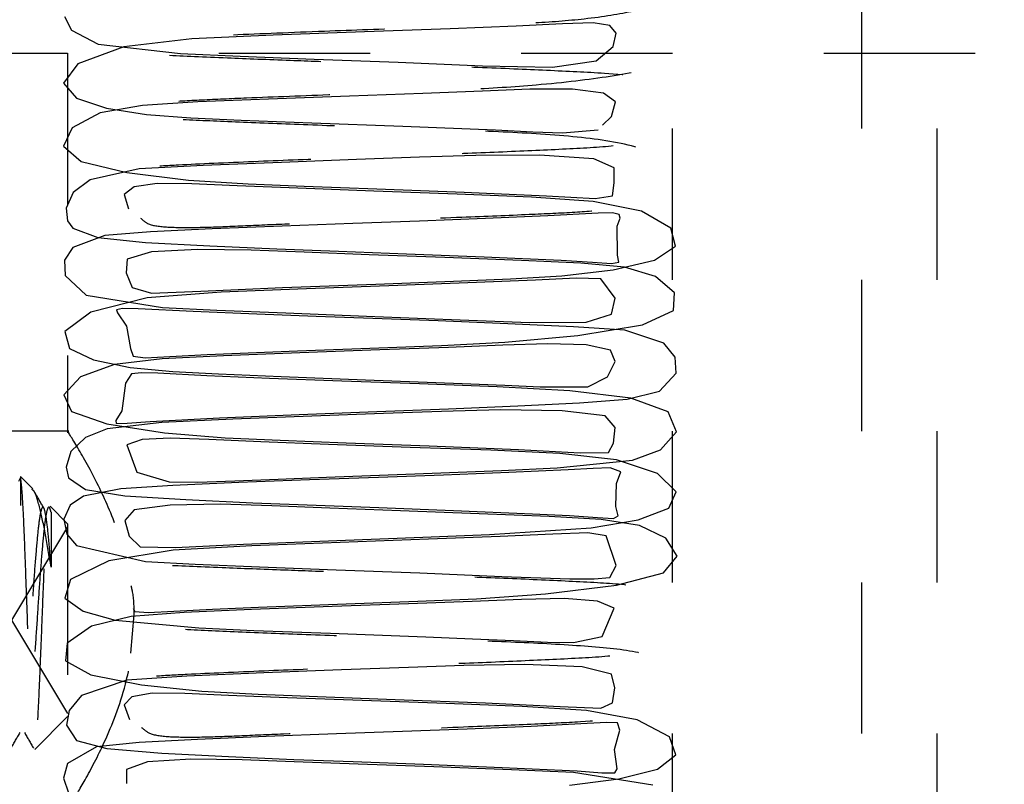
# Model space of a CAD drawing. Header units: inches. Extents: x 1772 to 2706, y -534 to -52.
# Tile 136 of 256: x 1873.897 to 1874.548, y -441.435 to -440.929. Entities that reach past the tile are written whole.
import ezdxf

# ---------------------------------------------------------------- set-up
doc = ezdxf.new("R2010")
doc.units = ezdxf.units.IN
doc.header["$LTSCALE"] = 0.5
doc.header["$MEASUREMENT"] = 0
doc.linetypes.add('HIDDEN', pattern=[0.225, 0.15, -0.075])
doc.layers.add('SID-M-H', color=4, linetype='HIDDEN')

msp = doc.modelspace()

# ---------------------------------------------------------------- linework, layer by layer
at = {"layer": 'SID-M-H'}
for p, q in [((1874.45341, -434.10102), (1874.45341, -441.60102)), ((1873.92631, -440.92684), (1873.93104, -440.93602)), ((1873.93104, -440.93602), (1873.94853, -440.94528)), ((1874.18125, -440.93495), (1874.12479, -440.93705)), ((1874.22498, -440.93318), (1874.18125, -440.93495)), ((1874.25559, -440.93174), (1874.22498, -440.93318)), ((1874.27582, -440.93114), (1874.25559, -440.93174)), ((1874.28686, -440.93294), (1874.27582, -440.93114)), ((1874.29106, -440.93793), (1874.28686, -440.93294)), ((1874.0105, -440.9416), (1873.96558, -440.94698)), ((1874.06433, -440.93918), (1874.0105, -440.9416)), ((1874.12479, -440.93705), (1874.06433, -440.93918)), ((1874.28915, -440.94672), (1874.29106, -440.93793)), ((1873.96558, -440.94698), (1873.93507, -440.95822)), ((1873.94853, -440.94528), (1874.00315, -440.95138)), ((1874.27782, -440.95626), (1874.28915, -440.94672)), ((1873.62841, -440.95102), (1876.00341, -440.95102)), ((1873.92841, -440.95102), (1873.92841, -441.20225)), ((1874.00315, -440.95138), (1874.04252, -440.95317)), ((1874.04252, -440.95317), (1874.09139, -440.95509)), ((1874.09139, -440.95509), (1874.14698, -440.95718)), ((1874.24899, -440.96043), (1874.27782, -440.95626)), ((1874.32841, -441.70102), (1874.32841, -440.95102)), ((1874.50341, -441.70102), (1874.50341, -440.95102)), ((1873.93507, -440.95822), (1873.92572, -440.97098)), ((1874.14698, -440.95718), (1874.2027, -440.95948)), ((1874.2027, -440.95948), (1874.24899, -440.96043)), ((1873.92572, -440.97098), (1873.93427, -440.98087)), ((1874.23407, -440.97503), (1874.20271, -440.97624)), ((1874.26221, -440.97501), (1874.23407, -440.97503)), ((1874.28282, -440.97753), (1874.26221, -440.97501)), ((1873.93427, -440.98087), (1873.95404, -440.98745)), ((1874.0612, -440.98156), (1874.01454, -440.98337)), ((1874.11484, -440.97955), (1874.0612, -440.98156)), ((1874.16326, -440.97777), (1874.11484, -440.97955)), ((1874.20271, -440.97624), (1874.16326, -440.97777)), ((1874.2906, -440.98338), (1874.28282, -440.97753)), ((1873.97787, -440.98566), (1873.94992, -440.99063)), ((1873.95404, -440.98745), (1873.98067, -440.99165)), ((1874.01454, -440.98337), (1873.97787, -440.98566)), ((1874.28799, -440.99309), (1874.2906, -440.98338)), ((1873.94992, -440.99063), (1873.93132, -441.00053)), ((1873.98067, -440.99165), (1874.00993, -440.99384)), ((1874.00993, -440.99384), (1874.04307, -440.99533)), ((1874.04307, -440.99533), (1874.08984, -440.99717)), ((1874.28219, -440.99879), (1874.28799, -440.99309)), ((1873.93132, -441.00053), (1873.92565, -441.01255)), ((1874.08984, -440.99717), (1874.14996, -440.99939)), ((1874.14996, -440.99939), (1874.21131, -441.0019)), ((1874.25562, -441.00375), (1874.27913, -441.0018)), ((1874.21131, -441.0019), (1874.236, -441.00304)), ((1874.236, -441.00304), (1874.25562, -441.00375)), ((1873.92565, -441.01255), (1873.93729, -441.02274)), ((1874.16113, -441.01998), (1874.11937, -441.02152)), ((1874.19823, -441.01876), (1874.16113, -441.01998)), ((1874.24044, -441.01863), (1874.19823, -441.01876)), ((1874.27642, -441.0209), (1874.24044, -441.01863)), ((1874.28969, -441.02694), (1874.27642, -441.0209)), ((1873.93729, -441.02274), (1873.96767, -441.03013)), ((1873.97567, -441.02767), (1873.94322, -441.03483)), ((1874.01801, -441.02549), (1873.97567, -441.02767)), ((1874.06987, -441.02336), (1874.01801, -441.02549)), ((1874.11937, -441.02152), (1874.06987, -441.02336)), ((1874.28987, -441.03695), (1874.28969, -441.02694)), ((1873.96767, -441.03013), (1874.0083, -441.03507)), ((1873.94322, -441.03483), (1873.93214, -441.04321)), ((1873.97244, -441.0394), (1873.96591, -441.04458)), ((1873.98757, -441.03725), (1873.97244, -441.0394)), ((1874.01064, -441.03758), (1873.98757, -441.03725)), ((1874.0083, -441.03507), (1874.04781, -441.03761)), ((1874.04055, -441.03889), (1874.01064, -441.03758)), ((1874.08068, -441.04048), (1874.04055, -441.03889)), ((1874.04781, -441.03761), (1874.08491, -441.03911)), ((1874.1308, -441.04234), (1874.08068, -441.04048)), ((1874.08491, -441.03911), (1874.13285, -441.0409)), ((1874.13285, -441.0409), (1874.19058, -441.04308)), ((1874.28875, -441.04546), (1874.28987, -441.03695)), ((1873.93214, -441.04321), (1873.92738, -441.05364)), ((1873.96591, -441.04458), (1873.96875, -441.05398)), ((1874.18608, -441.04436), (1874.1308, -441.04234)), ((1874.23511, -441.04623), (1874.18608, -441.04436)), ((1874.19058, -441.04308), (1874.24506, -441.04551)), ((1874.27591, -441.0491), (1874.23511, -441.04623)), ((1874.24506, -441.04551), (1874.27719, -441.04723)), ((1874.27719, -441.04723), (1874.28875, -441.04546)), ((1873.92738, -441.05364), (1873.92828, -441.06201)), ((1874.30781, -441.05558), (1874.27591, -441.0491)), ((1874.20477, -441.06045), (1874.1611, -441.06212)), ((1874.24596, -441.05868), (1874.20477, -441.06045)), ((1874.27929, -441.05691), (1874.24596, -441.05868)), ((1874.28878, -441.05673), (1874.27929, -441.05691)), ((1874.29307, -441.05776), (1874.28878, -441.05673)), ((1874.29183, -441.06548), (1874.29379, -441.06021)), ((1874.29379, -441.06021), (1874.29307, -441.05776)), ((1874.32737, -441.06687), (1874.30781, -441.05558)), ((1873.92828, -441.06201), (1873.93187, -441.06693)), ((1873.93187, -441.06693), (1873.94837, -441.07299)), ((1874.07025, -441.06545), (1874.02395, -441.06729)), ((1874.11706, -441.06374), (1874.07025, -441.06545)), ((1874.1611, -441.06212), (1874.11706, -441.06374)), ((1874.29196, -441.08476), (1874.29183, -441.06548)), ((1874.33028, -441.07876), (1874.32737, -441.06687)), ((1873.95297, -441.07177), (1873.93181, -441.07961)), ((1873.94837, -441.07299), (1873.98002, -441.07624)), ((1873.98319, -441.0693), (1873.95297, -441.07177)), ((1874.02395, -441.06729), (1873.98319, -441.0693)), ((1873.93181, -441.07961), (1873.9264, -441.088)), ((1873.98002, -441.07624), (1874.02252, -441.0786)), ((1874.02252, -441.0786), (1874.06679, -441.08053)), ((1874.31655, -441.08796), (1874.33028, -441.07876)), ((1873.98378, -441.08253), (1873.96788, -441.08722)), ((1874.0146, -441.08086), (1873.98378, -441.08253)), ((1874.04974, -441.08144), (1874.0146, -441.08086)), ((1874.08473, -441.08277), (1874.04974, -441.08144)), ((1874.06679, -441.08053), (1874.10753, -441.08209)), ((1874.12781, -441.08437), (1874.08473, -441.08277)), ((1874.10753, -441.08209), (1874.15249, -441.08376)), ((1874.1779, -441.08622), (1874.12781, -441.08437)), ((1874.15249, -441.08376), (1874.20378, -441.08576)), ((1874.22854, -441.08822), (1874.1779, -441.08622)), ((1874.20378, -441.08576), (1874.25483, -441.08808)), ((1874.29282, -441.0894), (1874.29196, -441.08476)), ((1873.9264, -441.088), (1873.92689, -441.09807)), ((1873.96788, -441.08722), (1873.96703, -441.09631)), ((1874.26777, -441.08999), (1874.22854, -441.08822)), ((1874.25483, -441.08808), (1874.27536, -441.08932)), ((1874.29653, -441.09265), (1874.26777, -441.08999)), ((1874.27536, -441.08932), (1874.28797, -441.0902)), ((1874.28797, -441.0902), (1874.29282, -441.0894)), ((1874.28904, -441.0944), (1874.31655, -441.08796)), ((1874.31717, -441.09871), (1874.29653, -441.09265)), ((1873.92689, -441.09807), (1873.94074, -441.11124)), ((1873.96703, -441.09631), (1873.97103, -441.10613)), ((1874.22134, -441.10035), (1874.25515, -441.09834)), ((1874.25515, -441.09834), (1874.28904, -441.0944)), ((1874.32961, -441.10949), (1874.31717, -441.09871)), ((1874.07057, -441.1061), (1874.13231, -441.10379)), ((1874.14669, -441.10479), (1874.08626, -441.10696)), ((1874.13231, -441.10379), (1874.18352, -441.10187)), ((1874.19871, -441.10281), (1874.14669, -441.10479)), ((1874.18352, -441.10187), (1874.22134, -441.10035)), ((1874.23782, -441.10115), (1874.19871, -441.10281)), ((1874.26466, -441.09987), (1874.23782, -441.10115)), ((1874.28095, -441.10024), (1874.26466, -441.09987)), ((1874.29037, -441.11312), (1874.28095, -441.10024)), ((1873.94074, -441.11124), (1873.99107, -441.11928)), ((1873.97103, -441.10613), (1873.98382, -441.10977)), ((1874.02985, -441.10909), (1873.98107, -441.11299)), ((1873.98382, -441.10977), (1874.01656, -441.10855)), ((1874.01656, -441.10855), (1874.04111, -441.10736)), ((1874.08626, -441.10696), (1874.02985, -441.10909)), ((1874.04111, -441.10736), (1874.07057, -441.1061)), ((1874.32894, -441.12129), (1874.32961, -441.10949)), ((1873.98107, -441.11299), (1873.94382, -441.1223)), ((1874.28801, -441.12362), (1874.29037, -441.11312)), ((1873.94382, -441.1223), (1873.92668, -441.13522)), ((1873.96469, -441.1199), (1873.96077, -441.12072)), ((1873.96077, -441.12072), (1873.9613, -441.12282)), ((1873.9613, -441.12282), (1873.96728, -441.13159)), ((1873.97509, -441.12022), (1873.96469, -441.1199)), ((1874.01146, -441.12204), (1873.97509, -441.12022)), ((1873.99107, -441.11928), (1874.02709, -441.12104)), ((1874.05345, -441.12374), (1874.01146, -441.12204)), ((1874.02709, -441.12104), (1874.07278, -441.12292)), ((1874.09276, -441.12521), (1874.05345, -441.12374)), ((1874.07278, -441.12292), (1874.12598, -441.12491)), ((1874.13031, -441.12659), (1874.09276, -441.12521)), ((1874.12598, -441.12491), (1874.18228, -441.12716)), ((1874.27121, -441.12906), (1874.28801, -441.12362)), ((1874.30848, -441.13081), (1874.32894, -441.12129)), ((1873.96728, -441.13159), (1873.9699, -441.14645)), ((1874.17352, -441.12818), (1874.13031, -441.12659)), ((1874.2195, -441.12998), (1874.17352, -441.12818)), ((1874.18228, -441.12716), (1874.23375, -441.12919)), ((1874.26289, -441.13198), (1874.2195, -441.12998)), ((1874.23375, -441.12919), (1874.27121, -441.12906)), ((1874.29686, -441.13428), (1874.26289, -441.13198)), ((1874.26576, -441.13784), (1874.30848, -441.13081)), ((1873.92668, -441.13522), (1873.92959, -441.14636)), ((1874.21748, -441.14217), (1874.26576, -441.13784)), ((1874.32272, -441.14285), (1874.29686, -441.13428)), ((1874.13423, -441.14585), (1874.17557, -441.14431)), ((1874.17557, -441.14431), (1874.21748, -441.14217)), ((1874.21612, -441.14423), (1874.18024, -441.14566)), ((1874.24596, -441.14327), (1874.21612, -441.14423)), ((1874.2713, -441.14407), (1874.24596, -441.14327)), ((1874.28736, -441.14757), (1874.2713, -441.14407)), ((1874.33002, -441.15211), (1874.32272, -441.14285)), ((1873.92959, -441.14636), (1873.94561, -441.15388)), ((1873.9699, -441.14645), (1873.97177, -441.15156)), ((1873.97177, -441.15156), (1873.97971, -441.15258)), ((1874.03147, -441.15121), (1873.99094, -441.15317)), ((1873.99593, -441.15169), (1874.02064, -441.15034)), ((1874.02064, -441.15034), (1874.0805, -441.14786)), ((1874.08206, -441.14931), (1874.03147, -441.15121)), ((1874.0805, -441.14786), (1874.13423, -441.14585)), ((1874.13484, -441.14736), (1874.08206, -441.14931)), ((1874.18024, -441.14566), (1874.13484, -441.14736)), ((1874.29052, -441.15498), (1874.28736, -441.14757)), ((1873.95946, -441.15688), (1873.93695, -441.16507)), ((1873.94561, -441.15388), (1873.96979, -441.15893)), ((1873.99094, -441.15317), (1873.95946, -441.15688)), ((1873.97971, -441.15258), (1873.99593, -441.15169)), ((1874.28545, -441.16516), (1874.29052, -441.15498)), ((1874.33072, -441.16261), (1874.33002, -441.15211)), ((1873.97066, -441.16314), (1873.96665, -441.16926)), ((1873.96979, -441.15893), (1873.99797, -441.16168)), ((1873.97718, -441.16246), (1873.97066, -441.16314)), ((1873.98806, -441.1628), (1873.97718, -441.16246)), ((1874.02054, -441.16443), (1873.98806, -441.1628)), ((1873.99797, -441.16168), (1874.0282, -441.16324)), ((1874.06194, -441.16617), (1874.02054, -441.16443)), ((1874.0282, -441.16324), (1874.06969, -441.16494)), ((1874.31985, -441.1745), (1874.33072, -441.16261)), ((1873.93695, -441.16507), (1873.92584, -441.17692)), ((1873.96665, -441.16926), (1873.96418, -441.18768)), ((1874.10983, -441.16798), (1874.06194, -441.16617)), ((1874.06969, -441.16494), (1874.12541, -441.16702)), ((1874.161, -441.16979), (1874.10983, -441.16798)), ((1874.12541, -441.16702), (1874.18932, -441.16948)), ((1874.21238, -441.17165), (1874.161, -441.16979)), ((1874.18932, -441.16948), (1874.21741, -441.17073)), ((1874.21741, -441.17073), (1874.24097, -441.17178)), ((1874.27241, -441.1717), (1874.28545, -441.16516)), ((1873.92584, -441.17692), (1873.93098, -441.18803)), ((1874.26052, -441.17428), (1874.21238, -441.17165)), ((1874.24097, -441.17178), (1874.27241, -441.1717)), ((1874.30078, -441.17916), (1874.26052, -441.17428)), ((1874.29841, -441.17985), (1874.31985, -441.1745)), ((1874.22614, -441.18438), (1874.2669, -441.18237)), ((1874.2669, -441.18237), (1874.29841, -441.17985)), ((1874.32544, -441.18834), (1874.30078, -441.17916)), ((1873.93098, -441.18803), (1873.95439, -441.19625)), ((1873.96418, -441.18768), (1873.96033, -441.19395)), ((1874.02894, -441.19217), (1874.08152, -441.18998)), ((1874.08152, -441.18998), (1874.13289, -441.18803)), ((1874.1372, -441.1894), (1874.08995, -441.19114)), ((1874.13289, -441.18803), (1874.18025, -441.18626)), ((1874.1756, -441.18798), (1874.1372, -441.1894)), ((1874.21455, -441.18696), (1874.1756, -441.18798)), ((1874.18025, -441.18626), (1874.22614, -441.18438)), ((1874.25548, -441.18764), (1874.21455, -441.18696)), ((1874.28389, -441.19096), (1874.25548, -441.18764)), ((1874.33094, -441.20153), (1874.32544, -441.18834)), ((1873.95439, -441.19625), (1873.99248, -441.20213)), ((1873.99065, -441.19525), (1873.95458, -441.19948)), ((1873.96033, -441.19395), (1873.96046, -441.196)), ((1873.96046, -441.196), (1873.96768, -441.19569)), ((1873.96768, -441.19569), (1873.98302, -441.19457)), ((1873.98302, -441.19457), (1874.02894, -441.19217)), ((1874.03773, -441.19318), (1873.99065, -441.19525)), ((1874.08995, -441.19114), (1874.03773, -441.19318)), ((1874.2904, -441.19868), (1874.28389, -441.19096)), ((1873.92917, -441.20102), (1873.62841, -441.20102)), ((1873.95458, -441.19948), (1873.94024, -441.20526)), ((1873.99248, -441.20213), (1874.03261, -441.20538)), ((1874.28935, -441.20903), (1874.2904, -441.19868)), ((1874.3204, -441.21337), (1874.33094, -441.20153)), ((1873.94024, -441.20526), (1873.93054, -441.21443)), ((1873.97778, -441.20651), (1873.96757, -441.21016)), ((1873.96757, -441.21016), (1873.97416, -441.22813)), ((1873.99615, -441.20565), (1873.97778, -441.20651)), ((1874.02181, -441.20661), (1873.99615, -441.20565)), ((1874.05606, -441.20806), (1874.02181, -441.20661)), ((1874.03261, -441.20538), (1874.06892, -441.20704)), ((1874.10093, -441.20978), (1874.05606, -441.20806)), ((1874.06892, -441.20704), (1874.11249, -441.20868)), ((1874.1548, -441.21177), (1874.10093, -441.20978)), ((1874.11249, -441.20868), (1874.16746, -441.21073)), ((1874.28602, -441.21524), (1874.28935, -441.20903)), ((1873.93054, -441.21443), (1873.92744, -441.22475)), ((1874.20819, -441.21368), (1874.1548, -441.21177)), ((1874.16746, -441.21073), (1874.22646, -441.21313)), ((1874.2539, -441.21579), (1874.20819, -441.21368)), ((1874.22646, -441.21313), (1874.26729, -441.21529)), ((1874.29132, -441.21998), (1874.2539, -441.21579)), ((1874.26729, -441.21529), (1874.28602, -441.21524)), ((1874.30189, -441.22014), (1874.3204, -441.21337)), ((1874.25205, -441.22535), (1874.30189, -441.22014)), ((1874.31854, -441.229), (1874.29132, -441.21998)), ((1873.92744, -441.22475), (1873.92899, -441.23198)), ((1873.97416, -441.22813), (1873.9956, -441.23456)), ((1874.09964, -441.23141), (1874.16371, -441.22903)), ((1874.16371, -441.22903), (1874.21525, -441.22701)), ((1874.22006, -441.22836), (1874.17691, -441.23007)), ((1874.21525, -441.22701), (1874.25205, -441.22535)), ((1874.25943, -441.22655), (1874.22006, -441.22836)), ((1874.27589, -441.22563), (1874.25943, -441.22655)), ((1874.28714, -441.22519), (1874.27589, -441.22563)), ((1874.29415, -441.22784), (1874.28714, -441.22519)), ((1874.29128, -441.23571), (1874.29415, -441.22784)), ((1874.33089, -441.24117), (1874.31854, -441.229)), ((1873.89605, -441.23421), (1873.89716, -441.23195)), ((1873.89716, -441.23102), (1873.89716, -441.25014)), ((1873.90531, -441.23917), (1873.89716, -441.23102)), ((1873.92899, -441.23198), (1873.94022, -441.23955)), ((1873.9956, -441.23456), (1874.01448, -441.2348)), ((1874.04161, -441.2351), (1873.99808, -441.23705)), ((1874.01448, -441.2348), (1874.03887, -441.23399)), ((1874.03887, -441.23399), (1874.0677, -441.23274)), ((1874.08841, -441.23332), (1874.04161, -441.2351)), ((1874.0677, -441.23274), (1874.09964, -441.23141)), ((1874.13397, -441.23166), (1874.08841, -441.23332)), ((1874.17691, -441.23007), (1874.13397, -441.23166)), ((1874.291, -441.25094), (1874.29128, -441.23571)), ((1873.96359, -441.23915), (1873.93881, -441.24394)), ((1873.94022, -441.23955), (1873.96622, -441.2437)), ((1873.99808, -441.23705), (1873.96359, -441.23915)), ((1874.3259, -441.25201), (1874.33089, -441.24117)), ((1873.93881, -441.24394), (1873.93001, -441.25002)), ((1873.96622, -441.2437), (1874.00647, -441.24631)), ((1874.00647, -441.24631), (1874.05098, -441.24841)), ((1874.05098, -441.24841), (1874.09279, -441.25008)), ((1873.92841, -441.26227), (1873.91682, -441.25069)), ((1873.93001, -441.25002), (1873.92585, -441.25919)), ((1873.97252, -441.25299), (1873.9663, -441.26011)), ((1873.99618, -441.24988), (1873.97252, -441.25299)), ((1874.0294, -441.24941), (1873.99618, -441.24988)), ((1874.06342, -441.25049), (1874.0294, -441.24941)), ((1874.10173, -441.25195), (1874.06342, -441.25049)), ((1874.09279, -441.25008), (1874.13422, -441.25162)), ((1874.14849, -441.25366), (1874.10173, -441.25195)), ((1874.13422, -441.25162), (1874.18353, -441.25349)), ((1874.20057, -441.25564), (1874.14849, -441.25366)), ((1874.18353, -441.25349), (1874.23583, -441.25569)), ((1874.24683, -441.25751), (1874.20057, -441.25564)), ((1874.23583, -441.25569), (1874.26029, -441.25691)), ((1874.29249, -441.25702), (1874.291, -441.25094)), ((1874.30563, -441.25972), (1874.3259, -441.25201)), ((1873.92585, -441.25919), (1873.92782, -441.26925)), ((1873.92841, -441.26227), (1873.92841, -441.38977)), ((1873.9663, -441.26011), (1873.9691, -441.27039)), ((1874.28129, -441.25947), (1874.24683, -441.25751)), ((1874.26029, -441.25691), (1874.27883, -441.25812)), ((1874.27469, -441.26504), (1874.30563, -441.25972)), ((1874.27883, -441.25812), (1874.28937, -441.2587)), ((1874.30659, -441.26336), (1874.28129, -441.25947)), ((1874.28937, -441.2587), (1874.29249, -441.25702)), ((1873.92841, -441.26422), (1873.89128, -441.32602)), ((1874.20729, -441.26948), (1874.27469, -441.26504)), ((1874.27236, -441.26824), (1874.24929, -441.26914)), ((1874.28447, -441.27018), (1874.27236, -441.26824)), ((1874.3239, -441.27184), (1874.30659, -441.26336)), ((1873.92782, -441.26925), (1873.93431, -441.27654)), ((1873.9691, -441.27039), (1873.97637, -441.27745)), ((1874.04474, -441.27574), (1874.10648, -441.27328)), ((1874.10861, -441.27472), (1874.0503, -441.27676)), ((1874.10648, -441.27328), (1874.16332, -441.27118)), ((1874.16698, -441.27257), (1874.10861, -441.27472)), ((1874.16332, -441.27118), (1874.20729, -441.26948)), ((1874.21449, -441.27071), (1874.16698, -441.27257)), ((1874.24929, -441.26914), (1874.21449, -441.27071)), ((1874.29117, -441.28995), (1874.28447, -441.27018)), ((1874.33139, -441.28369), (1874.3239, -441.27184)), ((1873.93431, -441.27654), (1873.97989, -441.28713)), ((1873.99829, -441.27968), (1873.95556, -441.2868)), ((1873.97637, -441.27745), (1873.99978, -441.27791)), ((1874.0503, -441.27676), (1873.99829, -441.27968)), ((1873.99978, -441.27791), (1874.04474, -441.27574)), ((1873.95556, -441.2868), (1873.93031, -441.2992)), ((1873.97989, -441.28713), (1874.01278, -441.28893)), ((1874.32234, -441.29464), (1874.33139, -441.28369)), ((1874.01278, -441.28893), (1874.05532, -441.29077)), ((1874.05532, -441.29077), (1874.10588, -441.29271)), ((1874.10588, -441.29271), (1874.16122, -441.29481)), ((1874.16122, -441.29481), (1874.21561, -441.29709)), ((1874.28683, -441.29775), (1874.29117, -441.28995)), ((1874.29134, -441.30284), (1874.32234, -441.29464)), ((1873.93031, -441.2992), (1873.92666, -441.31138)), ((1874.21561, -441.29709), (1874.26049, -441.29873)), ((1874.26049, -441.29873), (1874.27664, -441.29879)), ((1874.27664, -441.29879), (1874.28683, -441.29775)), ((1874.24432, -441.30869), (1874.29134, -441.30284)), ((1873.92666, -441.31138), (1873.93862, -441.32012)), ((1874.11258, -441.31519), (1874.16003, -441.31344)), ((1874.19593, -441.31359), (1874.15388, -441.31519)), ((1874.16003, -441.31344), (1874.19873, -441.31182)), ((1874.22852, -441.31226), (1874.19593, -441.31359)), ((1874.19873, -441.31182), (1874.24432, -441.30869)), ((1874.25687, -441.31173), (1874.22852, -441.31226)), ((1874.27879, -441.3135), (1874.25687, -441.31173)), ((1874.28988, -441.31817), (1874.27879, -441.3135)), ((1873.93862, -441.32012), (1873.95979, -441.32593)), ((1874.00551, -441.32087), (1873.97045, -441.32369)), ((1873.97186, -441.31839), (1873.97284, -441.32025)), ((1873.97284, -441.32025), (1873.98163, -441.32103)), ((1873.98163, -441.32103), (1873.99873, -441.32007)), ((1873.99873, -441.32007), (1874.02425, -441.31872)), ((1874.04996, -441.31905), (1874.00551, -441.32087)), ((1874.02425, -441.31872), (1874.05455, -441.31743)), ((1874.10326, -441.31706), (1874.04996, -441.31905)), ((1874.05455, -441.31743), (1874.11258, -441.31519)), ((1874.15388, -441.31519), (1874.10326, -441.31706)), ((1874.28194, -441.33679), (1874.28988, -441.31817)), ((1873.89128, -441.32602), (1873.92841, -441.38782)), ((1873.97045, -441.32369), (1873.94411, -441.33007)), ((1873.95979, -441.32593), (1874.01522, -441.33119)), ((1873.97224, -441.32223), (1873.96991, -441.34792)), ((1873.94411, -441.33007), (1873.92818, -441.34117)), ((1874.01522, -441.33119), (1874.05145, -441.33275)), ((1874.05145, -441.33275), (1874.10219, -441.33471)), ((1874.10219, -441.33471), (1874.16528, -441.33705)), ((1874.16528, -441.33705), (1874.19617, -441.33832)), ((1874.19617, -441.33832), (1874.22326, -441.33954)), ((1874.22326, -441.33954), (1874.24566, -441.34049)), ((1874.26281, -441.34073), (1874.28194, -441.33679)), ((1873.92818, -441.34117), (1873.92709, -441.35295)), ((1874.24566, -441.34049), (1874.26281, -441.34073)), ((1873.92709, -441.35295), (1873.9437, -441.36222)), ((1874.10948, -441.35896), (1874.05818, -441.36089)), ((1874.15389, -441.35733), (1874.10948, -441.35896)), ((1874.19034, -441.356), (1874.15389, -441.35733)), ((1874.23069, -441.35539), (1874.19034, -441.356)), ((1874.26861, -441.35697), (1874.23069, -441.35539)), ((1874.28813, -441.36164), (1874.26861, -441.35697)), ((1873.96748, -441.36569), (1873.93758, -441.3759)), ((1873.9437, -441.36222), (1873.97736, -441.36887)), ((1874.00727, -441.36302), (1873.96748, -441.36569)), ((1874.05818, -441.36089), (1874.00727, -441.36302)), ((1874.29015, -441.37079), (1874.28813, -441.36164)), ((1873.97736, -441.36887), (1874.01716, -441.37295)), ((1874.01716, -441.37295), (1874.05448, -441.37501)), ((1874.2888, -441.38059), (1874.29015, -441.37079)), ((1873.93758, -441.3759), (1873.9294, -441.38566)), ((1873.97096, -441.37662), (1873.96571, -441.38208)), ((1873.98436, -441.37425), (1873.97096, -441.37662)), ((1874.00589, -441.37444), (1873.98436, -441.37425)), ((1874.0347, -441.37572), (1874.00589, -441.37444)), ((1874.07375, -441.3773), (1874.0347, -441.37572)), ((1874.05448, -441.37501), (1874.0936, -441.37652)), ((1874.12312, -441.37914), (1874.07375, -441.3773)), ((1874.0936, -441.37652), (1874.14495, -441.37842)), ((1874.17866, -441.38116), (1874.12312, -441.37914)), ((1874.14495, -441.37842), (1874.20475, -441.38072)), ((1873.9294, -441.38566), (1873.92768, -441.39542)), ((1873.96571, -441.38208), (1873.96943, -441.39167)), ((1874.22896, -441.38303), (1874.17866, -441.38116)), ((1874.20475, -441.38072), (1874.25416, -441.3831)), ((1874.27141, -441.3858), (1874.22896, -441.38303)), ((1874.25416, -441.3831), (1874.28091, -441.38422)), ((1874.30509, -441.39201), (1874.27141, -441.3858)), ((1874.28091, -441.38422), (1874.2888, -441.38059)), ((1873.90674, -441.41144), (1873.92841, -441.38977)), ((1874.32633, -441.40314), (1874.30509, -441.39201)), ((1873.92768, -441.39542), (1873.93421, -441.40559)), ((1874.19256, -441.39801), (1874.1499, -441.39961)), ((1874.23493, -441.39627), (1874.19256, -441.39801)), ((1874.2719, -441.39441), (1874.23493, -441.39627)), ((1874.28501, -441.39374), (1874.2719, -441.39441)), ((1874.29207, -441.39399), (1874.28501, -441.39374)), ((1874.28997, -441.41155), (1874.2936, -441.39882)), ((1874.2936, -441.39882), (1874.29207, -441.39399)), ((1874.01432, -441.40481), (1873.9757, -441.40684)), ((1874.05966, -441.40294), (1874.01432, -441.40481)), ((1874.10617, -441.40121), (1874.05966, -441.40294)), ((1874.1499, -441.39961), (1874.10617, -441.40121)), ((1874.33066, -441.41513), (1874.32633, -441.40314)), ((1873.94749, -441.40986), (1873.92841, -441.42073)), ((1873.93421, -441.40559), (1873.95428, -441.41087)), ((1873.9757, -441.40684), (1873.94749, -441.40986)), ((1873.95428, -441.41087), (1873.99069, -441.41391)), ((1874.29187, -441.42426), (1874.28997, -441.41155)), ((1874.00984, -441.41783), (1873.98113, -441.41971)), ((1873.99069, -441.41391), (1874.0349, -441.41623)), ((1874.04382, -441.41829), (1874.00984, -441.41783)), ((1874.0349, -441.41623), (1874.078, -441.41805)), ((1874.07816, -441.4196), (1874.04382, -441.41829)), ((1874.078, -441.41805), (1874.11731, -441.41953)), ((1874.3184, -441.4245), (1874.33066, -441.41513)), ((1873.92841, -441.42073), (1873.92567, -441.43053)), ((1873.98113, -441.41971), (1873.96733, -441.4247)), ((1873.96733, -441.4247), (1873.96734, -441.43399)), ((1874.12056, -441.42118), (1874.07816, -441.4196)), ((1874.11731, -441.41953), (1874.16374, -441.42126)), ((1874.17045, -441.42302), (1874.12056, -441.42118)), ((1874.16374, -441.42126), (1874.21579, -441.42334)), ((1874.22202, -441.42503), (1874.17045, -441.42302)), ((1874.21579, -441.42334), (1874.26526, -441.42574)), ((1874.26292, -441.4268), (1874.22202, -441.42503)), ((1874.29027, -441.42702), (1874.29187, -441.42426)), ((1874.29278, -441.43103), (1874.3184, -441.4245)), ((1873.92567, -441.43053), (1873.92906, -441.44025)), ((1874.26032, -441.43509), (1874.29278, -441.43103)), ((1874.31534, -441.43516), (1874.26292, -441.4268)), ((1874.26526, -441.42574), (1874.28174, -441.42688)), ((1874.28174, -441.42688), (1874.29027, -441.42702))]:
    msp.add_line(p, q, dxfattribs=at)
for points, knots in [([(1873.9767, -441.06015), (1873.97801, -441.06147), (1873.98123, -441.06472), (1873.99319, -441.06625), (1874.01124, -441.06655), (1874.03534, -441.06563), (1874.06404, -441.06434), (1874.09609, -441.06298), (1874.13856, -441.06142), (1874.1866, -441.05966), (1874.23192, -441.05777), (1874.26352, -441.05634), (1874.28897, -441.05444), (1874.31112, -441.05016), (1874.32786, -441.04225), (1874.3342, -441.03058), (1874.32203, -441.01773), (1874.28963, -441.0088), (1874.24354, -441.00435), (1874.19176, -441.00223), (1874.13876, -441.00053), (1874.08751, -440.99862), (1874.04155, -440.99685), (1874.00393, -440.99515), (1873.97626, -440.99362), (1873.96602, -440.99426), (1873.96937, -441.00856), (1873.95999, -441.02605), (1873.95882, -441.02769), (1873.96539, -441.02737), (1873.97997, -441.02616), (1874.0071, -441.02463), (1874.04846, -441.02272), (1874.10238, -441.02062), (1874.15444, -441.01871), (1874.20312, -441.01687), (1874.24786, -441.01486), (1874.28276, -441.0132), (1874.30959, -441.01006), (1874.32409, -441.00521), (1874.33139, -440.99539), (1874.33164, -440.98371), (1874.31898, -440.96728), (1874.28809, -440.96459), (1874.24762, -440.96264), (1874.20242, -440.9607), (1874.15655, -440.95901), (1874.11401, -440.95747), (1874.07268, -440.95593), (1874.03033, -440.95431), (1873.99736, -440.95291), (1873.9756, -440.95163), (1873.9617, -440.95095), (1873.95901, -440.95228), (1873.96413, -440.95701), (1873.96944, -440.96789), (1873.96932, -440.97866), (1873.96987, -440.98374), (1873.97707, -440.9844), (1873.99278, -440.9833), (1874.01659, -440.98193), (1874.05362, -440.98036), (1874.10031, -440.97856), (1874.15054, -440.97671), (1874.19562, -440.97504), (1874.24345, -440.97201), (1874.29091, -440.96634), (1874.32247, -440.95951), (1874.33394, -440.94922), (1874.32855, -440.93628), (1874.3011, -440.92118), (1874.26287, -440.92145), (1874.20851, -440.91878), (1874.1586, -440.91696), (1874.11087, -440.91522), (1874.06936, -440.91365), (1874.03044, -440.91214), (1873.99626, -440.91259), (1873.9715, -440.91487), (1873.9647, -440.9209), (1873.96835, -440.93275), (1873.97227, -440.94221), (1873.99408, -440.94111), (1874.03745, -440.93888), (1874.09534, -440.93659), (1874.15252, -440.93452), (1874.19902, -440.93274), (1874.23686, -440.93121), (1874.27292, -440.92852), (1874.30555, -440.9232), (1874.32712, -440.91626), (1874.33415, -440.9055), (1874.32342, -440.89244), (1874.29591, -440.88223), (1874.25964, -440.87868), (1874.21496, -440.87681), (1874.16333, -440.87503), (1874.11038, -440.87305), (1874.0641, -440.87133), (1874.02726, -440.86981), (1873.99776, -440.8684), (1873.97831, -440.86904), (1873.96648, -440.87235), (1873.96484, -440.87947), (1873.97129, -440.89103), (1873.98385, -440.8973), (1874.00431, -440.89801), (1874.02543, -440.8975), (1874.05154, -440.89637), (1874.09163, -440.89461), (1874.14488, -440.89265), (1874.20069, -440.89058), (1874.24215, -440.88875), (1874.28012, -440.88704), (1874.31251, -440.88227), (1874.33038, -440.87241), (1874.33279, -440.86127), (1874.31376, -440.84762), (1874.27143, -440.83797), (1874.21773, -440.83454), (1874.16087, -440.83275), (1874.10498, -440.83074), (1874.05432, -440.8288), (1874.01353, -440.82716), (1873.98212, -440.82519), (1873.968, -440.82567), (1873.96835, -440.83323), (1873.96352, -440.85405), (1873.9582, -440.85864), (1873.96083, -440.85924), (1873.971, -440.85828), (1873.99464, -440.85674), (1874.03385, -440.85481), (1874.08782, -440.85263), (1874.14105, -440.85066), (1874.19103, -440.8488), (1874.23692, -440.84689), (1874.27473, -440.84497), (1874.3027, -440.84292), (1874.3203, -440.83793), (1874.32872, -440.83141), (1874.33259, -440.82092), (1874.32903, -440.81011), (1874.31595, -440.79954), (1874.29191, -440.79615), (1874.25867, -440.7947), (1874.21568, -440.79267), (1874.16912, -440.79093), (1874.12546, -440.78934), (1874.08364, -440.7878), (1874.04128, -440.78619), (1873.99966, -440.78451), (1873.97216, -440.78275), (1873.96191, -440.78259), (1873.96023, -440.78406), (1873.96155, -440.78613), (1873.96934, -440.79578), (1873.96793, -440.81329), (1873.97075, -440.81589), (1873.98083, -440.81564), (1873.99857, -440.81431), (1874.03021, -440.81279), (1874.07373, -440.81102), (1874.12315, -440.80917), (1874.16532, -440.80766), (1874.20667, -440.80591), (1874.25353, -440.80268), (1874.29897, -440.79721), (1874.32651, -440.79107), (1874.33317, -440.78144), (1874.3283, -440.77125), (1874.31695, -440.76021), (1874.29418, -440.75426), (1874.25957, -440.7524), (1874.21405, -440.75055), (1874.16117, -440.74848), (1874.11146, -440.74671), (1874.06889, -440.74508), (1874.02949, -440.74362), (1873.99504, -440.74425), (1873.97065, -440.74658), (1873.96484, -440.75298), (1873.96844, -440.76513), (1873.97242, -440.77389), (1873.99516, -440.77248), (1874.03923, -440.77025), (1874.09724, -440.76798), (1874.15388, -440.76593), (1874.19978, -440.76418), (1874.23767, -440.76262), (1874.27424, -440.75976), (1874.30693, -440.75428), (1874.32797, -440.74716), (1874.33405, -440.73617), (1874.32227, -440.72305), (1874.29433, -440.71333), (1874.25813, -440.71006), (1874.21337, -440.70823), (1874.16175, -440.70643), (1874.10903, -440.70446), (1874.06333, -440.70276), (1874.02669, -440.70123), (1873.9974, -440.69988), (1873.97793, -440.70073), (1873.96615, -440.70414), (1873.96506, -440.7116), (1873.97175, -440.72328), (1873.98475, -440.72906), (1874.00573, -440.72952), (1874.02721, -440.7289), (1874.05361, -440.72773), (1874.09391, -440.72597), (1874.14685, -440.72405), (1874.20196, -440.72199), (1874.2427, -440.72019), (1874.28075, -440.71845), (1874.31353, -440.71334), (1874.33091, -440.70333), (1874.3324, -440.69188), (1874.31193, -440.67825), (1874.26889, -440.66908), (1874.21519, -440.66592), (1874.15818, -440.66413), (1874.10211, -440.6621), (1874.05176, -440.66015), (1874.01187, -440.65857), (1873.98115, -440.65647), (1873.971, -440.65763), (1873.96739, -440.66086), (1873.96861, -440.67034), (1873.96261, -440.68613), (1873.95814, -440.69022), (1873.96134, -440.69063), (1873.97222, -440.68966), (1873.99634, -440.68812), (1874.03581, -440.6862), (1874.09002, -440.684), (1874.14359, -440.68202), (1874.19371, -440.68016), (1874.23931, -440.67823), (1874.27603, -440.6764), (1874.30373, -440.67413), (1874.32078, -440.66915), (1874.32932, -440.66193), (1874.33261, -440.65094), (1874.32836, -440.64047), (1874.31487, -440.63057), (1874.29096, -440.62763), (1874.25765, -440.62608), (1874.21425, -440.62407), (1874.16768, -440.62234), (1874.12379, -440.62074), (1874.08154, -440.61918), (1874.03885, -440.61754), (1873.99764, -440.61591), (1873.96608, -440.61357), (1873.95963, -440.61472), (1873.96208, -440.6181), (1873.96758, -440.62589), (1873.96903, -440.63821), (1873.9677, -440.64551), (1873.97079, -440.64761), (1873.98153, -440.64699), (1874.00003, -440.64569), (1874.03205, -440.64417), (1874.07545, -440.64242), (1874.12455, -440.64058), (1874.16689, -440.63906), (1874.20871, -440.63729), (1874.25542, -440.63435), (1874.29937, -440.62968), (1874.32519, -440.6245), (1874.33207, -440.61662), (1874.32889, -440.60605), (1874.3185, -440.59295), (1874.29443, -440.58568), (1874.25848, -440.58381), (1874.21252, -440.58195), (1874.15962, -440.57989), (1874.11055, -440.57814), (1874.06807, -440.57649), (1874.0285, -440.5751), (1873.99378, -440.57591), (1873.96985, -440.57831), (1873.96501, -440.58507), (1873.96846, -440.59751), (1873.9726, -440.60552), (1873.99626, -440.60385), (1874.04102, -440.60163), (1874.09911, -440.59938), (1874.15519, -440.59734), (1874.20053, -440.59562), (1874.23853, -440.59402), (1874.27563, -440.59098), (1874.30831, -440.58536), (1874.32878, -440.57803), (1874.33387, -440.56685), (1874.32107, -440.55368), (1874.29278, -440.54447), (1874.25666, -440.54144), (1874.21178, -440.53965), (1874.16017, -440.53782), (1874.1077, -440.53588), (1874.0626, -440.5342), (1874.02612, -440.53265), (1873.99703, -440.53138), (1873.97751, -440.53243), (1873.96583, -440.53593), (1873.96531, -440.54375), (1873.9722, -440.55553), (1873.98568, -440.56078), (1874.00717, -440.561), (1874.029, -440.56029), (1874.05568, -440.55909), (1874.09618, -440.55734), (1874.14879, -440.55544), (1874.20318, -440.5534), (1874.24323, -440.55163), (1874.28143, -440.54985), (1874.31456, -440.5444), (1874.33141, -440.53422), (1874.33193, -440.52247), (1874.31004, -440.50889), (1874.26636, -440.50023), (1874.21266, -440.4973), (1874.15546, -440.49552), (1874.09921, -440.49341), (1874.04935, -440.49163), (1874.01002, -440.48957), (1873.98112, -440.48914), (1873.96746, -440.48534), (1873.97363, -440.5144), (1873.93993, -440.45636), (1873.96614, -440.5248), (1873.95712, -440.52012), (1873.96234, -440.5225), (1873.97347, -440.52089), (1873.99812, -440.51959), (1874.03778, -440.51756), (1874.09229, -440.51538), (1874.14618, -440.51339), (1874.1964, -440.51152), (1874.24164, -440.50957), (1874.27726, -440.50785), (1874.30473, -440.50532), (1874.32129, -440.50038), (1874.32991, -440.49232), (1874.33253, -440.48101), (1874.32764, -440.47089), (1874.3138, -440.46168), (1874.29006, -440.4591), (1874.2567, -440.45746), (1874.21345, -440.45551), (1874.16808, -440.45381), (1874.12528, -440.45228), (1874.08912, -440.45087), (1874.05926, -440.45082), (1874.03294, -440.45205), (1874.00633, -440.45415), (1873.98449, -440.45958), (1873.96651, -440.4748), (1873.95646, -440.47916), (1873.95099, -440.48152)], [0, 0, 0, 0, 0.001262, 0.003119, 0.005034, 0.007004, 0.009024, 0.011083, 0.013156, 0.016864, 0.019932, 0.022368, 0.024593, 0.026855, 0.029224, 0.0321, 0.035493, 0.039267, 0.042928, 0.046361, 0.049624, 0.052758, 0.055761, 0.058631, 0.061348, 0.063873, 0.066272, 0.069086, 0.070697, 0.07247, 0.074414, 0.07643, 0.080195, 0.083611, 0.086675, 0.089703, 0.092851, 0.096117, 0.099197, 0.101954, 0.103245, 0.104596, 0.106049, 0.110672, 0.114098, 0.11736, 0.12026, 0.122802, 0.125159, 0.127995, 0.131363, 0.133243, 0.135052, 0.138138, 0.13945, 0.140712, 0.142095, 0.143619, 0.145312, 0.147202, 0.149295, 0.151455, 0.155197, 0.15817, 0.160632, 0.163729, 0.16765, 0.171799, 0.175266, 0.177979, 0.180139, 0.185426, 0.188698, 0.192042, 0.194952, 0.197425, 0.199839, 0.202942, 0.206586, 0.209894, 0.212738, 0.21533, 0.218343, 0.221898, 0.225884, 0.229429, 0.232314, 0.234703, 0.237374, 0.240464, 0.243786, 0.247032, 0.250144, 0.253113, 0.256176, 0.25938, 0.262773, 0.266119, 0.269031, 0.271508, 0.273766, 0.276269, 0.278981, 0.28186, 0.284955, 0.288342, 0.290145, 0.292017, 0.293953, 0.295946, 0.299999, 0.303559, 0.306459, 0.308793, 0.3133, 0.31581, 0.318947, 0.322663, 0.3267, 0.330497, 0.334072, 0.337495, 0.340703, 0.343673, 0.346407, 0.34895, 0.351328, 0.354018, 0.355556, 0.357246, 0.359104, 0.361113, 0.364967, 0.368492, 0.371674, 0.374704, 0.377822, 0.381031, 0.38415, 0.386958, 0.388261, 0.389562, 0.390973, 0.392457, 0.395546, 0.398911, 0.402268, 0.405272, 0.407929, 0.4103, 0.41302, 0.416247, 0.419894, 0.421598, 0.423134, 0.424506, 0.42577, 0.428486, 0.430034, 0.431735, 0.433608, 0.435632, 0.439325, 0.442369, 0.444759, 0.447109, 0.450271, 0.454301, 0.458576, 0.462086, 0.463544, 0.464819, 0.467535, 0.470642, 0.474205, 0.47776, 0.480788, 0.483288, 0.485749, 0.488926, 0.492619, 0.495909, 0.49871, 0.501275, 0.504297, 0.507875, 0.511859, 0.515358, 0.518197, 0.520586, 0.523305, 0.526464, 0.529821, 0.533069, 0.536148, 0.53908, 0.542124, 0.545324, 0.548727, 0.552045, 0.554927, 0.557373, 0.55965, 0.562198, 0.564964, 0.567873, 0.570974, 0.574343, 0.57614, 0.578008, 0.579943, 0.581938, 0.585977, 0.589491, 0.592344, 0.594661, 0.599224, 0.60181, 0.604998, 0.608729, 0.612727, 0.616495, 0.620075, 0.623522, 0.626727, 0.629663, 0.632339, 0.634842, 0.63603, 0.63722, 0.639938, 0.641492, 0.643201, 0.64508, 0.647094, 0.650932, 0.654457, 0.657654, 0.66072, 0.663841, 0.667021, 0.670074, 0.672837, 0.674128, 0.67544, 0.676865, 0.678355, 0.681461, 0.68485, 0.68819, 0.691188, 0.693849, 0.696257, 0.699026, 0.702272, 0.705883, 0.709034, 0.710379, 0.711635, 0.712958, 0.714399, 0.715966, 0.717691, 0.719588, 0.721616, 0.725272, 0.728293, 0.730671, 0.733097, 0.736301, 0.740329, 0.744478, 0.747881, 0.749311, 0.750604, 0.753401, 0.756561, 0.76016, 0.763679, 0.76667, 0.769133, 0.771649, 0.774902, 0.778638, 0.781904, 0.784659, 0.787201, 0.790235, 0.793837, 0.797815, 0.801267, 0.804059, 0.806456, 0.809227, 0.812457, 0.815842, 0.819088, 0.82213, 0.825027, 0.828054, 0.83125, 0.834665, 0.837953, 0.840805, 0.843221, 0.845521, 0.848116, 0.850936, 0.853871, 0.856974, 0.860325, 0.862116, 0.863981, 0.865916, 0.867913, 0.871936, 0.875403, 0.878209, 0.880514, 0.885139, 0.8878, 0.891034, 0.894776, 0.898732, 0.902477, 0.906064, 0.909535, 0.912731, 0.915631, 0.918248, 0.920713, 0.92307, 0.926304, 0.928644, 0.930214, 0.931942, 0.933841, 0.935855, 0.93968, 0.943207, 0.946422, 0.94952, 0.95264, 0.955785, 0.958774, 0.961494, 0.962777, 0.964102, 0.965539, 0.967036, 0.970159, 0.973569, 0.976863, 0.979783, 0.982333, 0.984757, 0.986422, 0.988428, 0.990745, 0.993373, 0.996394, 1, 1, 1, 1]), ([(1873.92854, -441.45081), (1873.92911, -441.4499), (1873.93027, -441.44807), (1873.9399, -441.43208), (1873.95347, -441.40647), (1873.96684, -441.37263), (1873.97342, -441.33468), (1873.97122, -441.2996), (1873.96221, -441.26661), (1873.94868, -441.23584), (1873.93526, -441.21196), (1873.92791, -441.20022), (1873.92895, -441.2019), (1873.92917, -441.20225)], [0, 0, 0, 0, 0.087843, 0.177832, 0.278119, 0.392298, 0.479056, 0.566082, 0.64891, 0.74581, 0.860331, 0.971334, 1, 1, 1, 1]), ([(1873.89716, -441.23195), (1873.89745, -441.23427), (1873.89809, -441.23927), (1873.89916, -441.25791), (1873.90017, -441.28411), (1873.90131, -441.31479), (1873.90234, -441.346), (1873.90344, -441.37416), (1873.90452, -441.3962), (1873.90557, -441.40964), (1873.9067, -441.41315), (1873.90771, -441.40672), (1873.90885, -441.3911), (1873.90987, -441.36852), (1873.91099, -441.34161), (1873.91205, -441.31357), (1873.91312, -441.28778), (1873.91423, -441.26699), (1873.91526, -441.25368), (1873.9164, -441.24845), (1873.9171, -441.25255), (1873.91745, -441.25461)], [0, 0, 0, 0, 0.0500596, 0.1078988, 0.1657515, 0.2228002, 0.2791161, 0.3351137, 0.3899014, 0.4447304, 0.4980974, 0.5513783, 0.6036933, 0.6554347, 0.7066964, 0.7569071, 0.8071092, 0.8557943, 0.9045054, 0.9520761, 1, 1, 1, 1]), ([(1873.91745, -441.29102), (1873.91624, -441.28354), (1873.91376, -441.26821), (1873.90986, -441.2508), (1873.90696, -441.2407), (1873.90528, -441.2399), (1873.9048, -441.23968)], [0, 0, 0, 0, 0.277827, 0.56874, 0.877916, 1, 1, 1, 1]), ([(1873.91263, -441.25176), (1873.91066, -441.24836), (1873.90847, -441.24458), (1873.90628, -441.24081), (1873.90606, -441.24042)], [0, 0, 0, 0, 0.899142, 1, 1, 1, 1]), ([(1873.91745, -441.29102), (1873.91689, -441.28365), (1873.91583, -441.26981), (1873.91414, -441.25678), (1873.91266, -441.25062), (1873.91114, -441.25156), (1873.90955, -441.25945), (1873.90811, -441.27359), (1873.90652, -441.29258), (1873.90501, -441.31474), (1873.90352, -441.33797), (1873.90192, -441.35998), (1873.90048, -441.37903), (1873.8989, -441.39255), (1873.89774, -441.39959), (1873.89711, -441.39963), (1873.89699, -441.39964)], [0, 0, 0, 0, 0.0859512, 0.1612732, 0.2353277, 0.3098265, 0.3850098, 0.4585972, 0.5338375, 0.6081924, 0.6823841, 0.757673, 0.8312804, 0.9063893, 0.9810313, 1, 1, 1, 1]), ([(1873.91745, -441.25461), (1873.91716, -441.2535), (1873.91637, -441.25056), (1873.91505, -441.25161), (1873.91346, -441.25944), (1873.91202, -441.2736), (1873.91043, -441.29258), (1873.90892, -441.31474), (1873.90742, -441.33797), (1873.90582, -441.35999), (1873.90439, -441.37896), (1873.9028, -441.3928), (1873.9013, -441.4008), (1873.90034, -441.40036), (1873.89987, -441.40014)], [0, 0, 0, 0, 0.052123, 0.13874, 0.226152, 0.311709, 0.399188, 0.485637, 0.571897, 0.659432, 0.745012, 0.832338, 0.919121, 1, 1, 1, 1]), ([(1873.91745, -441.25461), (1873.91745, -441.25546), (1873.91745, -441.25902), (1873.91745, -441.26974), (1873.91745, -441.28389), (1873.91745, -441.29102)], [0, 0, 0, 0, 0.133908, 0.563244, 1, 1, 1, 1]), ([(1873.97724, -441.39685), (1873.97903, -441.39846), (1873.98297, -441.40198), (1873.99691, -441.40333), (1874.01635, -441.40344), (1874.04152, -441.40244), (1874.08047, -441.40069), (1874.13383, -441.39866), (1874.19142, -441.39656), (1874.236, -441.39467), (1874.27623, -441.3928), (1874.31068, -441.38947), (1874.3321, -441.37287), (1874.33143, -441.35684), (1874.31217, -441.34752), (1874.2801, -441.34369), (1874.23556, -441.34102), (1874.18506, -441.33916), (1874.13319, -441.3374), (1874.08303, -441.33553), (1874.03779, -441.33378), (1874.00033, -441.33202), (1873.97357, -441.33066), (1873.96471, -441.33122), (1873.96929, -441.34785), (1873.9592, -441.36396), (1873.96007, -441.36476), (1873.96836, -441.36418), (1873.98472, -441.36292), (1874.01322, -441.36139), (1874.0553, -441.35951), (1874.10858, -441.35746), (1874.15941, -441.3556), (1874.20721, -441.35379), (1874.25173, -441.35173), (1874.28623, -441.35009), (1874.31244, -441.34655), (1874.3256, -441.34176), (1874.3319, -441.33071), (1874.33051, -441.31906), (1874.32203, -441.30999), (1874.30487, -441.30286), (1874.27855, -441.30126), (1874.24152, -441.29942), (1874.19582, -441.29754), (1874.15053, -441.29587), (1874.10909, -441.29436), (1874.06858, -441.29285), (1874.02663, -441.29128), (1873.99386, -441.28986), (1873.97342, -441.28879), (1873.9627, -441.28805), (1873.96283, -441.28944), (1873.96288, -441.29007)], [0, 0, 0, 0, 0.011668, 0.02554, 0.039738, 0.054226, 0.068947, 0.098488, 0.125024, 0.147304, 0.165434, 0.199201, 0.217215, 0.238848, 0.263379, 0.29006, 0.315925, 0.340367, 0.363633, 0.386006, 0.407841, 0.429148, 0.449566, 0.468287, 0.486033, 0.506893, 0.518839, 0.531992, 0.546394, 0.561077, 0.588287, 0.612704, 0.634399, 0.656271, 0.679501, 0.704016, 0.726972, 0.747286, 0.756761, 0.766763, 0.777442, 0.78846, 0.811496, 0.836595, 0.860151, 0.880905, 0.898879, 0.915741, 0.93663, 0.961795, 0.975877, 0.9892, 1, 1, 1, 1]), ([(1873.97027, -441.30326), (1873.97059, -441.30458), (1873.97203, -441.31058), (1873.97214, -441.31713), (1873.97224, -441.32223)], [0, 0, 0, 0, 0.219744, 1, 1, 1, 1]), ([(1873.88518, -441.42068), (1873.88715, -441.41728), (1873.89109, -441.41048), (1873.89504, -441.40368), (1873.89701, -441.40029)], [0, 0, 0, 0, 0.500208, 1, 1, 1, 1]), ([(1873.89988, -441.40034), (1873.90185, -441.40373), (1873.90386, -441.40719), (1873.90586, -441.41064), (1873.90589, -441.4107)], [0, 0, 0, 0, 0.983597, 1, 1, 1, 1])]:
    msp.add_open_spline(points, degree=3, knots=knots, dxfattribs=at)

doc.saveas('drawing.dxf')
